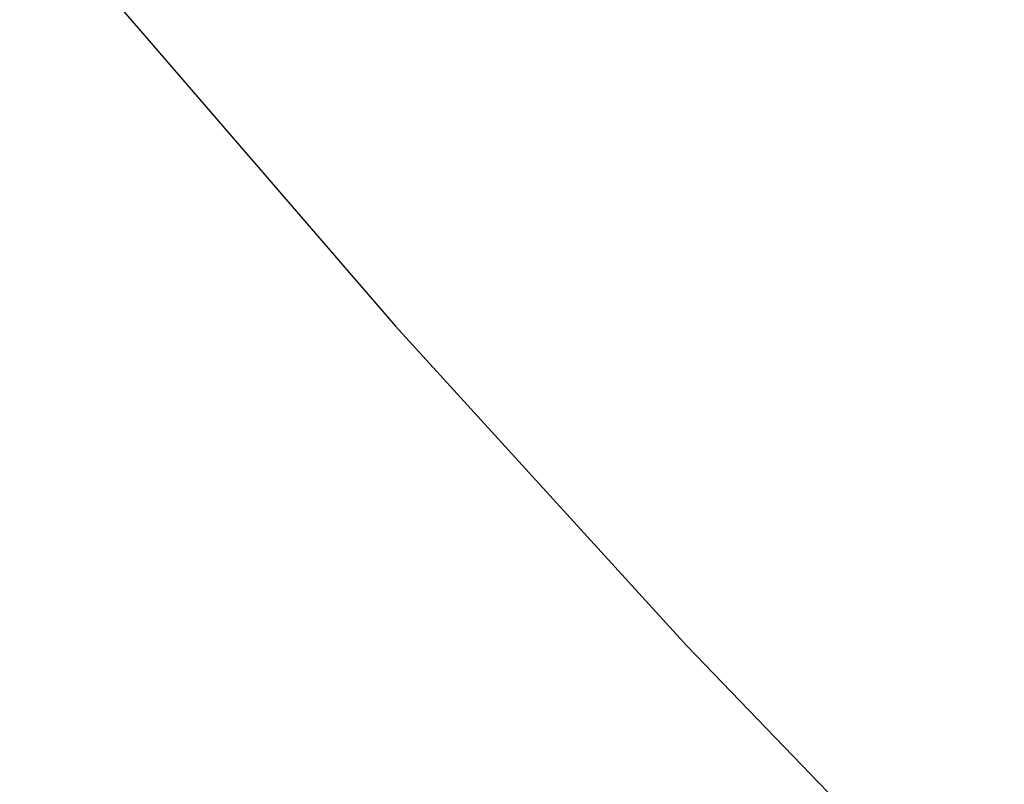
# Paper-space layout '_Trimétrica' of a CAD drawing. Header units: millimetres. Extents: x -779 to 439, y -976 to 228.
# Tile 36 of 186: x -498 to -476, y -667 to -650. Entities that reach past the tile are written whole.
import ezdxf

# ---------------------------------------------------------------- set-up
doc = ezdxf.new("R2010")
doc.units = ezdxf.units.MM

psp = doc.layouts.new('_Trimétrica')

# ---------------------------------------------------------------- linework, layer by layer
at = {"color": 7, "linetype": 'Continuous', "lineweight": 25, "flags": 128}
psp.add_lwpolyline([(-501.856, -641.698), (-495.801, -649.132), (-489.53, -656.405), (-483.053, -663.507), (-476.377, -670.428), (-469.512, -677.16), (-462.467, -683.693), (-455.253, -690.019), (-447.877, -696.128), (-440.351, -702.012), (-432.685, -707.665), (-424.888, -713.077), (-416.972, -718.242), (-408.947, -723.153)], dxfattribs=at)
at = {"color": 7, "linetype": 'Continuous', "lineweight": 25}
for points, knots in [([(-485.154, -349.157), (-484.478, -348.657), (-482.076, -346.879), (-477.737, -344.077), (-472.152, -340.754), (-466.372, -337.701), (-460.421, -334.901), (-454.304, -332.364), (-448.031, -330.092), (-441.61, -328.087), (-435.048, -326.352), (-428.356, -324.888), (-421.542, -323.698), (-414.615, -322.782), (-407.583, -322.141), (-400.457, -321.777), (-393.244, -321.69), (-385.955, -321.879), (-378.599, -322.344), (-371.186, -323.086), (-363.725, -324.102), (-356.225, -325.393), (-348.698, -326.955), (-341.152, -328.789), (-333.598, -330.89), (-326.046, -333.257), (-318.507, -335.887), (-310.989, -338.776), (-303.503, -341.92), (-296.06, -345.317), (-288.669, -348.96), (-281.341, -352.847), (-274.085, -356.97), (-266.912, -361.326), (-259.831, -365.908), (-252.851, -370.711), (-245.983, -375.727), (-239.235, -380.95), (-232.617, -386.374), (-226.138, -391.99), (-219.807, -397.791), (-213.632, -403.77), (-207.621, -409.918), (-201.783, -416.227), (-196.127, -422.688), (-190.658, -429.293), (-185.386, -436.032), (-180.316, -442.897), (-175.456, -449.877), (-170.812, -456.964), (-166.39, -464.148), (-162.197, -471.418), (-158.237, -478.765), (-154.517, -486.179), (-151.04, -493.65), (-147.811, -501.167), (-144.834, -508.721), (-142.114, -516.301), (-139.653, -523.897), (-137.455, -531.498), (-135.522, -539.094), (-133.857, -546.676), (-132.461, -554.232), (-131.335, -561.754), (-130.483, -569.23), (-129.903, -576.652), (-129.596, -584.009), (-129.564, -591.291), (-129.805, -598.491), (-130.319, -605.597), (-131.106, -612.602), (-132.164, -619.496), (-133.492, -626.27), (-135.089, -632.917), (-136.952, -639.427), (-139.08, -645.792), (-141.47, -652.004), (-144.12, -658.055), (-147.028, -663.937), (-150.185, -669.645), (-153.606, -675.156), (-156.516, -679.478), (-158.369, -681.886), (-158.915, -682.595)], [0, 0, 0, 0, 0.004978, 0.017693, 0.030397, 0.04309, 0.055768, 0.068432, 0.08108, 0.093711, 0.106327, 0.118926, 0.131511, 0.144081, 0.156639, 0.169184, 0.181719, 0.194244, 0.206762, 0.219271, 0.231775, 0.244274, 0.256768, 0.269259, 0.281747, 0.294233, 0.306717, 0.3192, 0.331682, 0.344164, 0.356646, 0.369128, 0.381609, 0.394091, 0.406573, 0.419056, 0.431539, 0.444022, 0.456505, 0.468989, 0.481473, 0.493956, 0.50644, 0.518923, 0.531407, 0.54389, 0.556372, 0.568854, 0.581335, 0.593815, 0.606295, 0.618774, 0.631252, 0.64373, 0.656206, 0.668683, 0.681159, 0.693634, 0.70611, 0.718586, 0.731063, 0.743541, 0.756021, 0.768504, 0.780989, 0.793478, 0.805973, 0.818473, 0.83098, 0.843495, 0.85602, 0.868555, 0.881102, 0.893662, 0.906236, 0.918826, 0.931432, 0.944054, 0.956693, 0.969348, 0.98202, 0.994706, 1, 1, 1, 1]), ([(-492.495, -575.348), (-491.865, -576.578), (-490.053, -580.115), (-486.872, -585.899), (-482.88, -592.664), (-478.656, -599.328), (-474.209, -605.883), (-469.545, -612.317), (-464.672, -618.622), (-459.598, -624.786), (-454.331, -630.802), (-448.878, -636.659), (-443.249, -642.348), (-437.451, -647.861), (-431.494, -653.189), (-425.388, -658.324), (-419.14, -663.257), (-412.762, -667.982), (-406.263, -672.49), (-399.652, -676.774), (-392.94, -680.828), (-386.137, -684.644), (-379.254, -688.218), (-372.302, -691.543), (-365.29, -694.613), (-358.231, -697.424), (-351.134, -699.97), (-344.011, -702.248), (-336.874, -704.254), (-329.733, -705.983), (-322.6, -707.434), (-315.486, -708.603), (-308.403, -709.488), (-301.361, -710.087), (-294.374, -710.4), (-287.451, -710.425), (-280.604, -710.163), (-273.845, -709.614), (-267.185, -708.779), (-260.634, -707.659), (-254.204, -706.257), (-247.905, -704.575), (-241.747, -702.616), (-235.739, -700.384), (-229.893, -697.883), (-224.216, -695.118), (-218.722, -692.088), (-213.639, -688.977), (-210.484, -686.755), (-209.024, -685.726)], [0, 0, 0, 0, 0.011524, 0.033139, 0.054754, 0.076368, 0.097982, 0.119595, 0.141208, 0.162821, 0.184434, 0.206047, 0.22766, 0.249274, 0.270889, 0.292505, 0.314122, 0.33574, 0.35736, 0.378981, 0.400604, 0.422228, 0.443854, 0.465481, 0.48711, 0.508738, 0.530366, 0.551993, 0.573617, 0.595238, 0.616854, 0.638464, 0.660065, 0.681656, 0.703234, 0.724797, 0.746343, 0.76787, 0.789374, 0.810854, 0.832308, 0.853734, 0.875131, 0.896498, 0.917835, 0.939143, 0.960423, 0.981678, 1, 1, 1, 1])]:
    psp.add_open_spline(points, degree=3, knots=knots, dxfattribs=at)

doc.saveas('drawing.dxf')
